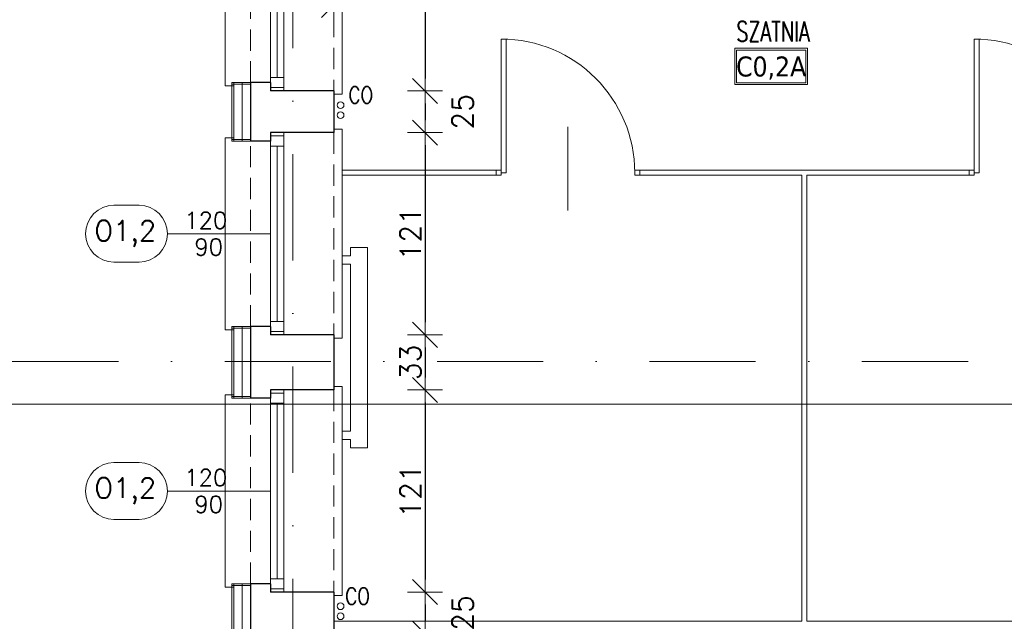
# Model space of a CAD drawing. Header units: millimetres. Extents: x 23192 to 177760, y -399809 to -79279.
# Tile 135 of 256: x 51829 to 52418, y -196383 to -196022. Entities that reach past the tile are written whole.
import ezdxf
from ezdxf.enums import TextEntityAlignment as Align

# ---------------------------------------------------------------- set-up
doc = ezdxf.new("R2010")
doc.units = ezdxf.units.MM
doc.linetypes.add('DASHDOT', pattern=[25.4, 12.7, -6.35, 0, -6.35])
doc.linetypes.add('HIDDEN', pattern=[9.525, 6.35, -3.175])
doc.layers.get('0').update_dxf_attribs({"lineweight": 0})
for name, color, linetype, lineweight in [('!! 0_ Istn-okna', 6, 'Continuous', 13), ('!! 0_ Istn-sciany', 3, 'Continuous', 30), ('!! 0_ Istn-widok', 1, 'Continuous', 15), ('!! 0_Istn-armatura', 6, 'Continuous', 9), ('!! 0_Istn-cienka', 4, 'Continuous', 9), ('!! 0_Opis_okna', 8, 'Continuous', 15), ('!! 0_Opis_pom', 9, 'Continuous', 13), ('!! 1_ tynk zewn  - nowy', 21, 'Continuous', 20), ('!! 2_ remont Ocieplenie', 4, 'ZIGZAG', 5), ('!! wymiary osi', 250, 'Continuous', 9), ('0-osie-liniA', 14, 'DASHDOT', 5)]:
    doc.layers.add(name, color=color, linetype=linetype, lineweight=lineweight)
doc.layers.add('!! 0_Istn-grzejniki', color=7, linetype='Continuous', lineweight=0, plot=False)
doc.layers.add('!! 0_ramki', color=66, linetype='Continuous', lineweight=9, plot=False)
doc.styles.add('ARCHETYP', font='romans.shx', dxfattribs={"height": 15})
doc.styles.add('ARIAL', font='tahoma.ttf')
doc.styles.add('TXT', font='simplex.shx')
doc.linetypes.add('ZIGZAG', pattern='A,0.00254,-5.08,[131,ltypeshp.shx,S=5.08,R=0,X=-5.08,Y=0],-10.16,[131,ltypeshp.shx,S=5.08,R=180,X=5.08,Y=0],-5.08', length=20.32254)
doc.dimstyles.new('DIM50', dxfattribs={"dimscale": 5, "dimtxt": 2.5, "dimasz": 1.5, "dimexe": 0, "dimexo": 0, "dimgap": 0.5, "dimtad": 1, "dimdec": 4, "dimrnd": 0.5, "dimdsep": 46, "dimtxsty": 'TXT', "dimblk1": 'TICK1', "dimblk2": 'TICK1', "dimsah": 1, "dimcen": 0, "dimse1": 1, "dimse2": 1, "dimclrd": 1, "dimclre": 7, "dimclrt": 9, "dimadec": 0, "dimazin": 0, "dimtfac": 1, "dimtdec": 4, "dimtmove": 2, "dimatfit": 3, "dimldrblk": 'TICK1', "dimfxl": 1, "dimtolj": 1, "dimarcsym": 0})

# ---------------------------------------------------------------- blocks, each defined once
blk = doc.blocks.new('TICK1')
at = {"color": 2}
blk.add_line((-1, -1), (1, 1), dxfattribs=at)
at = {"color": 0}
for p, q in [((0, -1.4), (0, 1.4)), ((0, 0), (-1, 0))]:
    blk.add_line(p, q, dxfattribs=at)
blk = doc.blocks.new('*D3773')
at = {"layer": '!! wymiary osi', "color": 1, "lineweight": -2, "transparency": 16777216}
blk.add_line((51672.46, -196282.59), (51672.46, -195697.59), dxfattribs=at)
at = {"layer": 'DEFPOINTS', "color": 0, "transparency": 16777216}
for p in [(51672.46, -195690.09), (51837.14, -195690.09), (51672.46, -196290.09)]:
    blk.add_point(p, dxfattribs=at)
at = {"layer": '!! wymiary osi', "color": 1, "lineweight": -2, "transparency": 16777216, "xscale": 7.5, "yscale": 7.5, "zscale": 7.5}
for p, rotation in [((51672.46, -195690.09), 90), ((51672.46, -196290.09), 270)]:
    blk.add_blockref('TICK1', p, dxfattribs=dict(at, rotation=rotation))
at = {"layer": '!! wymiary osi', "color": 9, "transparency": 16777216, "insert": (51663.71, -195990.09), "char_height": 12.5, "attachment_point": 5, "rotation": 90, "style": 'TXT'}
blk.add_mtext('\\A1;600', dxfattribs=at)
blk = doc.blocks.new('1_ok-opis')
blk.add_line((0, 111.61), (0, 50))
for points in [[(-17, 128.61), (-17, 143.61)], [(17, 128.61), (17, 143.61)]]:
    blk.add_lwpolyline(points)
for centre, start, end in [((0, 143.61), 0, 180), ((0, 128.61), 180, 0)]:
    blk.add_arc(centre, 17, start, end)
at = {"style": 'ARCHETYP'}
for tag, height, rotation, p in [('NR', 12, 90, (0, 136.9)), ('NR', 12, 270, (0, 136.9)), ('SZEROKOŚĆ', 10, 90, (-8, 78.29)), ('WYSOKOŚĆ', 10, 270, (-8, 78.29)), ('WYSOKOŚĆ', 10, 90, (8, 78.29)), ('SZEROKOŚĆ', 10, 270, (8, 78.29))]:
    blk.add_attdef(tag, text='', height=height, rotation=rotation, dxfattribs=at).set_placement(p, align=Align.MIDDLE)
blk = doc.blocks.new('*D2504')
at = {"layer": '!! wymiary osi', "color": 1, "lineweight": -2, "transparency": 16777216}
blk.add_line((52572.21, -196013.65), (52024.21, -196013.65), dxfattribs=at)
at = {"layer": 'DEFPOINTS', "color": 0, "transparency": 16777216}
for p in [(52016.71, -195944.09), (52579.71, -195952.59), (52016.71, -196013.65)]:
    blk.add_point(p, dxfattribs=at)
at = {"layer": '!! wymiary osi', "color": 1, "lineweight": -2, "transparency": 16777216, "xscale": 7.5, "yscale": 7.5, "zscale": 7.5, "rotation": 180}
blk.add_blockref('TICK1', (52016.71, -196013.65), dxfattribs=at)
at = {"layer": '!! wymiary osi', "color": 1, "lineweight": -2, "transparency": 16777216, "xscale": 7.5, "yscale": 7.5, "zscale": 7.5}
blk.add_blockref('TICK1', (52579.71, -196013.65), dxfattribs=at)
at = {"layer": '!! wymiary osi', "color": 9, "transparency": 16777216, "insert": (52298.21, -196004.9), "char_height": 12.5, "attachment_point": 5, "style": 'TXT'}
blk.add_mtext('\\A1;563', dxfattribs=at)
blk = doc.blocks.new('*D2535')
at = {"layer": '!! wymiary osi', "color": 1, "lineweight": -2, "transparency": 16777216}
blk.add_line((52071.25, -195951.59), (52071.25, -196057.59), dxfattribs=at)
at = {"layer": 'DEFPOINTS', "color": 0, "transparency": 16777216}
for p in [(52016.71, -195944.09), (52016.71, -196065.09), (52071.25, -196065.09)]:
    blk.add_point(p, dxfattribs=at)
at = {"layer": '!! wymiary osi', "color": 1, "lineweight": -2, "transparency": 16777216, "xscale": 7.5, "yscale": 7.5, "zscale": 7.5}
for p, rotation in [((52071.25, -195944.09), 90), ((52071.25, -196065.09), 270)]:
    blk.add_blockref('TICK1', p, dxfattribs=dict(at, rotation=rotation))
at = {"layer": '!! wymiary osi', "color": 9, "transparency": 16777216, "insert": (52062.5, -196004.59), "char_height": 12.5, "attachment_point": 5, "rotation": 90, "style": 'TXT'}
blk.add_mtext('\\A1;121', dxfattribs=at)
blk = doc.blocks.new('*D2536')
at = {"layer": '!! wymiary osi', "color": 1, "lineweight": -2, "transparency": 16777216}
blk.add_line((52071.25, -196072.59), (52071.25, -196082.59), dxfattribs=at)
at = {"layer": 'DEFPOINTS', "color": 0, "transparency": 16777216}
for p in [(52016.71, -196065.09), (52016.71, -196090.09), (52071.25, -196090.09)]:
    blk.add_point(p, dxfattribs=at)
at = {"layer": '!! wymiary osi', "color": 1, "lineweight": -2, "transparency": 16777216, "xscale": 7.5, "yscale": 7.5, "zscale": 7.5}
for p, rotation in [((52071.25, -196065.09), 90), ((52071.25, -196090.09), 270)]:
    blk.add_blockref('TICK1', p, dxfattribs=dict(at, rotation=rotation))
at = {"layer": '!! wymiary osi', "color": 9, "transparency": 16777216, "insert": (52093.75, -196077.59), "char_height": 12.5, "attachment_point": 5, "rotation": 90, "style": 'TXT'}
blk.add_mtext('\\A1;25', dxfattribs=at)
blk = doc.blocks.new('*D2537')
at = {"layer": '!! wymiary osi', "color": 1, "lineweight": -2, "transparency": 16777216}
blk.add_line((52071.25, -196097.59), (52071.25, -196203.59), dxfattribs=at)
at = {"layer": 'DEFPOINTS', "color": 0, "transparency": 16777216}
for p in [(52016.71, -196090.09), (52016.71, -196211.09), (52071.25, -196211.09)]:
    blk.add_point(p, dxfattribs=at)
at = {"layer": '!! wymiary osi', "color": 1, "lineweight": -2, "transparency": 16777216, "xscale": 7.5, "yscale": 7.5, "zscale": 7.5}
for p, rotation in [((52071.25, -196090.09), 90), ((52071.25, -196211.09), 270)]:
    blk.add_blockref('TICK1', p, dxfattribs=dict(at, rotation=rotation))
at = {"layer": '!! wymiary osi', "color": 9, "transparency": 16777216, "insert": (52062.5, -196150.59), "char_height": 12.5, "attachment_point": 5, "rotation": 90, "style": 'TXT'}
blk.add_mtext('\\A1;121', dxfattribs=at)
blk = doc.blocks.new('*D2538')
at = {"layer": '!! wymiary osi', "color": 1, "lineweight": -2, "transparency": 16777216}
blk.add_line((52071.25, -196218.59), (52071.25, -196236.59), dxfattribs=at)
at = {"layer": 'DEFPOINTS', "color": 0, "transparency": 16777216}
for p in [(52016.71, -196211.09), (52016.71, -196244.09), (52071.25, -196244.09)]:
    blk.add_point(p, dxfattribs=at)
at = {"layer": '!! wymiary osi', "color": 1, "lineweight": -2, "transparency": 16777216, "xscale": 7.5, "yscale": 7.5, "zscale": 7.5}
for p, rotation in [((52071.25, -196211.09), 90), ((52071.25, -196244.09), 270)]:
    blk.add_blockref('TICK1', p, dxfattribs=dict(at, rotation=rotation))
at = {"layer": '!! wymiary osi', "color": 9, "transparency": 16777216, "insert": (52062.5, -196227.59), "char_height": 12.5, "attachment_point": 5, "rotation": 90, "style": 'TXT'}
blk.add_mtext('\\A1;33', dxfattribs=at)
blk = doc.blocks.new('*D2539')
at = {"layer": '!! wymiary osi', "color": 1, "lineweight": -2, "transparency": 16777216}
blk.add_line((52071.25, -196251.59), (52071.25, -196357.59), dxfattribs=at)
at = {"layer": 'DEFPOINTS', "color": 0, "transparency": 16777216}
for p in [(52016.71, -196244.09), (52016.71, -196365.09), (52071.25, -196365.09)]:
    blk.add_point(p, dxfattribs=at)
at = {"layer": '!! wymiary osi', "color": 1, "lineweight": -2, "transparency": 16777216, "xscale": 7.5, "yscale": 7.5, "zscale": 7.5}
for p, rotation in [((52071.25, -196244.09), 90), ((52071.25, -196365.09), 270)]:
    blk.add_blockref('TICK1', p, dxfattribs=dict(at, rotation=rotation))
at = {"layer": '!! wymiary osi', "color": 9, "transparency": 16777216, "insert": (52062.5, -196304.59), "char_height": 12.5, "attachment_point": 5, "rotation": 90, "style": 'TXT'}
blk.add_mtext('\\A1;121', dxfattribs=at)
blk = doc.blocks.new('*D2540')
at = {"layer": '!! wymiary osi', "color": 1, "lineweight": -2, "transparency": 16777216}
blk.add_line((52071.25, -196372.59), (52071.25, -196382.59), dxfattribs=at)
at = {"layer": 'DEFPOINTS', "color": 0, "transparency": 16777216}
for p in [(52016.71, -196365.09), (52016.71, -196390.09), (52071.25, -196390.09)]:
    blk.add_point(p, dxfattribs=at)
at = {"layer": '!! wymiary osi', "color": 1, "lineweight": -2, "transparency": 16777216, "xscale": 7.5, "yscale": 7.5, "zscale": 7.5}
for p, rotation in [((52071.25, -196365.09), 90), ((52071.25, -196390.09), 270)]:
    blk.add_blockref('TICK1', p, dxfattribs=dict(at, rotation=rotation))
at = {"layer": '!! wymiary osi', "color": 9, "transparency": 16777216, "insert": (52093.75, -196377.59), "char_height": 12.5, "attachment_point": 5, "rotation": 90, "style": 'TXT'}
blk.add_mtext('\\A1;25', dxfattribs=at)
blk = doc.blocks.new('BLOK OSI')
at = {"layer": '0-osie-liniA', "ltscale": 5}
for points in [[(51992.21142, -199661.23318), (51992.21142, -193642.4104)], [(51570.03302, -196290.0883), (53810.60983, -196290.0883)]]:
    blk.add_lwpolyline(points, dxfattribs=at)
at = {"layer": '!! wymiary osi'}
dim = blk.add_linear_dim(base=(51672.45727, -195690.0883), p1=(51672.45727, -196290.0883), p2=(51837.14395, -195690.0883), angle=90, dimstyle='DIM50', dxfattribs=at)
dim.commit()
dim.dimension.update_dxf_attribs({"geometry": '*D3773', "text_midpoint": (51663.70727, -195990.0883)})

msp = doc.modelspace()

# ---------------------------------------------------------------- linework, layer by layer
at = {"layer": '!! 0_ Istn-okna'}
for points in [[(51978.71142, -195944.0883), (51978.71142, -196065.0883)], [(51986.71142, -195944.0883), (51986.71142, -196065.0883)], [(51982.71142, -195952.0883), (51982.71142, -196057.0883)], [(51978.71142, -196090.0883), (51978.71142, -196211.0883)], [(51986.71142, -196090.0883), (51986.71142, -196211.0883)], [(51982.71142, -196098.0883), (51982.71142, -196203.0883)], [(51978.71142, -196244.0883), (51978.71142, -196365.0883)], [(51986.71142, -196244.0883), (51986.71142, -196365.0883)], [(51982.71142, -196252.0883), (51982.71142, -196357.0883)]]:
    msp.add_lwpolyline(points, dxfattribs=at)
for points in [[(51978.71142, -196057.0883), (51978.71142, -196063.0883), (51986.71142, -196063.0883), (51986.71142, -196057.0883)], [(51978.71142, -196092.0883), (51978.71142, -196098.0883), (51986.71142, -196098.0883), (51986.71142, -196092.0883)], [(51978.71142, -196203.0883), (51978.71142, -196209.0883), (51986.71142, -196209.0883), (51986.71142, -196203.0883)], [(51978.71142, -196246.0883), (51978.71142, -196252.0883), (51986.71142, -196252.0883), (51986.71142, -196246.0883)], [(51978.71142, -196357.0883), (51978.71142, -196363.0883), (51986.71142, -196363.0883), (51986.71142, -196357.0883)]]:
    msp.add_lwpolyline(points, close=True, dxfattribs=at)
at = {"layer": '!! 0_ Istn-sciany'}
for points in [[(51966.71142, -196060.0883), (51966.71142, -196095.0883)], [(51978.71142, -196060.0883), (51966.71142, -196060.0883)], [(51978.71142, -196060.0883), (51978.71142, -196065.0883)], [(52016.71142, -196065.0883), (51978.71142, -196065.0883)], [(52016.71142, -196065.0883), (52016.71142, -196090.0883)], [(51978.71142, -196095.0883), (51966.71142, -196095.0883)], [(51978.71142, -196090.0883), (51978.71142, -196095.0883)], [(52016.71142, -196090.0883), (51978.71142, -196090.0883)], [(51966.71142, -196206.0883), (51966.71142, -196249.0883)], [(51978.71142, -196206.0883), (51966.71142, -196206.0883)], [(51978.71142, -196206.0883), (51978.71142, -196211.0883)], [(52016.71142, -196211.0883), (51978.71142, -196211.0883)], [(52016.71142, -196211.0883), (52016.71142, -196244.0883)], [(51978.71142, -196244.0883), (51978.71142, -196249.0883)], [(52016.71142, -196244.0883), (51978.71142, -196244.0883)], [(51978.71142, -196249.0883), (51966.71142, -196249.0883)], [(51966.71142, -196360.0883), (51966.71142, -196395.0883)], [(51978.71142, -196360.0883), (51966.71142, -196360.0883)], [(51978.71142, -196360.0883), (51978.71142, -196365.0883)], [(52016.71142, -196365.0883), (51978.71142, -196365.0883)], [(52016.71142, -196365.0883), (52016.71142, -196390.0883)]]:
    msp.add_lwpolyline(points, dxfattribs=at)
at = {"layer": '!! 0_ Istn-widok'}
for p, q in [((52296.71142, -196115.5883), (52296.71142, -196382.5883)), ((52299.71142, -196115.5883), (52299.71142, -196382.5883))]:
    msp.add_line(p, q, dxfattribs=at)
for points in [[(52021.71142, -195942.0883), (52021.71142, -196067.0883)], [(51951.71142, -196062.0883), (51951.71142, -195947.0883)], [(51956.71142, -196062.0883), (51951.71142, -196062.0883)], [(52016.71142, -196067.0883), (52021.71142, -196067.0883)], [(52016.71142, -196088.0883), (52021.71142, -196088.0883)], [(52021.71142, -196088.0883), (52021.71142, -196213.0883)], [(52156.71142, -196086.5883), (52156.71142, -196136.5883)], [(51951.71142, -196208.0883), (51951.71142, -196093.0883)], [(51956.71142, -196093.0883), (51951.71142, -196093.0883)], [(52021.71142, -196112.5883), (52113.71142, -196112.5883)], [(52199.71142, -196112.5883), (52396.71142, -196112.5883)], [(52021.71142, -196115.5883), (52113.71142, -196115.5883)], [(52199.71142, -196115.5883), (52296.71142, -196115.5883)], [(52299.71142, -196115.5883), (52396.71142, -196115.5883)], [(51956.71142, -196208.0883), (51951.71142, -196208.0883)], [(52016.71142, -196213.0883), (52021.71142, -196213.0883)], [(52016.71142, -196242.0883), (52021.71142, -196242.0883)], [(52021.71142, -196242.0883), (52021.71142, -196367.0883)], [(51951.71142, -196362.0883), (51951.71142, -196247.0883)], [(51956.71142, -196247.0883), (51951.71142, -196247.0883)], [(51956.71142, -196362.0883), (51951.71142, -196362.0883)], [(52016.71142, -196367.0883), (52021.71142, -196367.0883)], [(52016.71142, -196382.5883), (52296.71142, -196382.5883)], [(52299.71142, -196382.5883), (52579.71142, -196382.5883)]]:
    msp.add_lwpolyline(points, dxfattribs=at)
for points in [[(52119.71142, -196034.0883), (52119.71142, -196114.0883), (52116.71142, -196114.0883), (52116.71142, -196034.0883)], [(52402.71142, -196034.0883), (52402.71142, -196114.0883), (52399.71142, -196114.0883), (52399.71142, -196034.0883)], [(52116.71142, -196112.5883), (52113.71142, -196112.5883), (52113.71142, -196115.5883), (52116.71142, -196115.5883)], [(52196.71142, -196112.5883), (52199.71142, -196112.5883), (52199.71142, -196115.5883), (52196.71142, -196115.5883)], [(52399.71142, -196112.5883), (52396.71142, -196112.5883), (52396.71142, -196115.5883), (52399.71142, -196115.5883)]]:
    msp.add_lwpolyline(points, close=True, dxfattribs=at)
for centre in [(52116.71142, -196114.0883), (52399.71142, -196114.0883)]:
    msp.add_arc(centre, 80, 0.00000004, 90.00000004, dxfattribs=at)
at = {"layer": '!! 0_Istn-armatura'}
for centre in [(52020.71142, -196073.5883), (52020.71142, -196079.5883), (52020.71142, -196373.5883), (52020.71142, -196379.5883)]:
    msp.add_circle(centre, 2, dxfattribs=at)
at = {"layer": '!! 0_Istn-cienka', "linetype": 'HIDDEN', "ltscale": 2}
for points in [[(52016.71142, -195944.0883), (52016.71142, -196065.0883)], [(51966.71142, -196060.0883), (51966.71142, -195949.0883)], [(51966.71142, -196206.0883), (51966.71142, -196095.0883)], [(52016.71142, -196090.0883), (52016.71142, -196211.0883)], [(52016.71142, -196244.0883), (52016.71142, -196365.0883)], [(51966.71142, -196360.0883), (51966.71142, -196249.0883)]]:
    msp.add_lwpolyline(points, dxfattribs=at)
at = {"layer": '!! 0_Istn-grzejniki'}
msp.add_lwpolyline([(52021.71142, -196163.79361), (52026.71142, -196163.79361), (52026.71142, -196158.79361), (52036.71142, -196158.79361), (52036.71142, -196278.79361), (52026.71142, -196278.79361), (52026.71142, -196273.79361), (52021.71142, -196273.79361), (52021.71142, -196268.79361), (52026.71142, -196268.79361), (52026.71142, -196168.79361), (52021.71142, -196168.79361)], close=True, dxfattribs=at)
at = {"layer": '!! 0_Opis_pom', "ltscale": 0.7}
for points in [[(52256.54875, -196061.36297), (52300.06875, -196061.36297), (52300.06875, -196039.60297), (52256.54875, -196039.60297)], [(52257.63675, -196060.27497), (52298.98075, -196060.27497), (52298.98075, -196040.69097), (52257.63675, -196040.69097)]]:
    msp.add_lwpolyline(points, close=True, dxfattribs=at)
at = {"layer": '!! 0_ramki'}
msp.add_lwpolyline([(48565.42916, -193282.57641), (52765.42916, -193282.57641), (52765.42916, -196252.57641), (48565.42916, -196252.57641)], close=True, dxfattribs=at)
at = {"layer": '!! 1_ tynk zewn  - nowy'}
for points in [[(51955.71142, -196060.0883), (51955.71142, -196095.0883)], [(51966.71142, -196060.0883), (51955.71142, -196060.0883)], [(51956.71142, -196060.0883), (51956.71142, -196095.0883)], [(51966.71142, -196061.0883), (51955.71142, -196061.0883)], [(51966.71142, -196094.0883), (51955.71142, -196094.0883)], [(51966.71142, -196095.0883), (51955.71142, -196095.0883)], [(51955.71142, -196206.0883), (51955.71142, -196249.0883)], [(51966.71142, -196206.0883), (51955.71142, -196206.0883)], [(51966.71142, -196207.0883), (51955.71142, -196207.0883)], [(51956.71142, -196206.0883), (51956.71142, -196249.0883)], [(51966.71142, -196248.0883), (51955.71142, -196248.0883)], [(51966.71142, -196249.0883), (51955.71142, -196249.0883)], [(51955.71142, -196360.0883), (51955.71142, -196395.0883)], [(51966.71142, -196360.0883), (51955.71142, -196360.0883)], [(51956.71142, -196360.0883), (51956.71142, -196395.0883)], [(51966.71142, -196361.0883), (51955.71142, -196361.0883)]]:
    msp.add_lwpolyline(points, dxfattribs=at)
at = {"layer": '!! 2_ remont Ocieplenie', "linetype": 'ZIGZAG', "ltscale": 0.75}
for points in [[(51961.71142, -196060.0883), (51961.71142, -196095.0883)], [(51961.71142, -196206.0883), (51961.71142, -196249.0883)], [(51961.71142, -196360.0883), (51961.71142, -196395.0883)]]:
    msp.add_lwpolyline(points, dxfattribs=at)

# ---------------------------------------------------------------- block references
at = {"layer": '!! 0_Opis_okna'}
ref = msp.add_blockref('1_ok-opis', (52028.71142, -196150.5883), dxfattribs=dict(at, rotation=89.99999999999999))
ref.add_attrib('SZEROKOŚĆ', '120', dxfattribs={"layer": '0', "height": 10, "style": 'ARCHETYP'}).set_placement((51939.99102, -196142.5883), align=Align.MIDDLE)
ref.add_attrib('WYSOKOŚĆ', '90', dxfattribs={"layer": '0', "height": 10, "style": 'ARCHETYP'}).set_placement((51941.76447, -196158.5883), align=Align.MIDDLE)
ref.add_attrib('NR', 'O1,2', dxfattribs={"layer": '0', "height": 12, "style": 'ARCHETYP'}).set_placement((51891.80998, -196150.5883), align=Align.MIDDLE)
ref = msp.add_blockref('1_ok-opis', (52028.71142, -196304.5883), dxfattribs=dict(at, rotation=89.99999999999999))
ref.add_attrib('SZEROKOŚĆ', '120', dxfattribs={"layer": '0', "height": 10, "style": 'ARCHETYP'}).set_placement((51939.99102, -196296.5883), align=Align.MIDDLE)
ref.add_attrib('WYSOKOŚĆ', '90', dxfattribs={"layer": '0', "height": 10, "style": 'ARCHETYP'}).set_placement((51941.76447, -196312.5883), align=Align.MIDDLE)
ref.add_attrib('NR', 'O1,2', dxfattribs={"layer": '0', "height": 12, "style": 'ARCHETYP'}).set_placement((51891.80998, -196304.5883), align=Align.MIDDLE)
at = {"layer": '!! wymiary osi'}
msp.add_blockref('BLOK OSI', (0, 63), dxfattribs=at)

# ---------------------------------------------------------------- texts
at = {"layer": '!! 0_Istn-armatura', "style": 'ARCHETYP', "width": 0.8}
for p in [(52025.44729, -196072.55816), (52023.48613, -196372.55816)]:
    msp.add_text('CO', height=10, rotation=0.00000004, dxfattribs=at).set_placement(p)
at = {"layer": '!! 0_Opis_pom', "ltscale": 0.7, "style": 'TXT', "width": 0.7}
msp.add_text('SZATNIA', height=12, dxfattribs=at).set_placement((52279.42388, -196035.55666), align=Align.CENTER)
at = {"layer": '!! 0_Opis_pom', "ltscale": 0.7, "style": 'ARIAL'}
msp.add_attdef('C0,2A', text='', height=11.968, dxfattribs=at).set_placement((52278.30875, -196050.48297), align=Align.MIDDLE_CENTER)

# ---------------------------------------------------------------- dimensions: what is measured, and where the dimension line sits
at = {"layer": '!! wymiary osi'}
for base, p1, p2, picture, middle in [((52071.25397, -196065.0883), (52016.71142, -195944.0883), (52016.71142, -196065.0883), '*D2535', (52062.50397, -196004.5883)), ((52071.25397, -196090.0883), (52016.71142, -196065.0883), (52016.71142, -196090.0883), '*D2536', (52093.75397, -196077.5883)), ((52071.25397, -196211.0883), (52016.71142, -196090.0883), (52016.71142, -196211.0883), '*D2537', (52062.50397, -196150.5883)), ((52071.25397, -196244.0883), (52016.71142, -196211.0883), (52016.71142, -196244.0883), '*D2538', (52062.50397, -196227.5883)), ((52071.25397, -196365.0883), (52016.71142, -196244.0883), (52016.71142, -196365.0883), '*D2539', (52062.50397, -196304.5883)), ((52071.25397, -196390.0883), (52016.71142, -196365.0883), (52016.71142, -196390.0883), '*D2540', (52093.75397, -196377.5883))]:
    dim = msp.add_linear_dim(base=base, p1=p1, p2=p2, angle=90, dimstyle='DIM50', dxfattribs=at)
    dim.commit()
    dim.dimension.update_dxf_attribs({"geometry": picture, "text_midpoint": middle})
dim = msp.add_linear_dim(base=(52016.71142, -196013.65337), p1=(52579.71142, -195952.5883), p2=(52016.71142, -195944.0883), dimstyle='DIM50', dxfattribs=at)
dim.commit()
dim.dimension.update_dxf_attribs({"geometry": '*D2504', "text_midpoint": (52298.21142, -196004.90337)})

doc.saveas('drawing.dxf')
